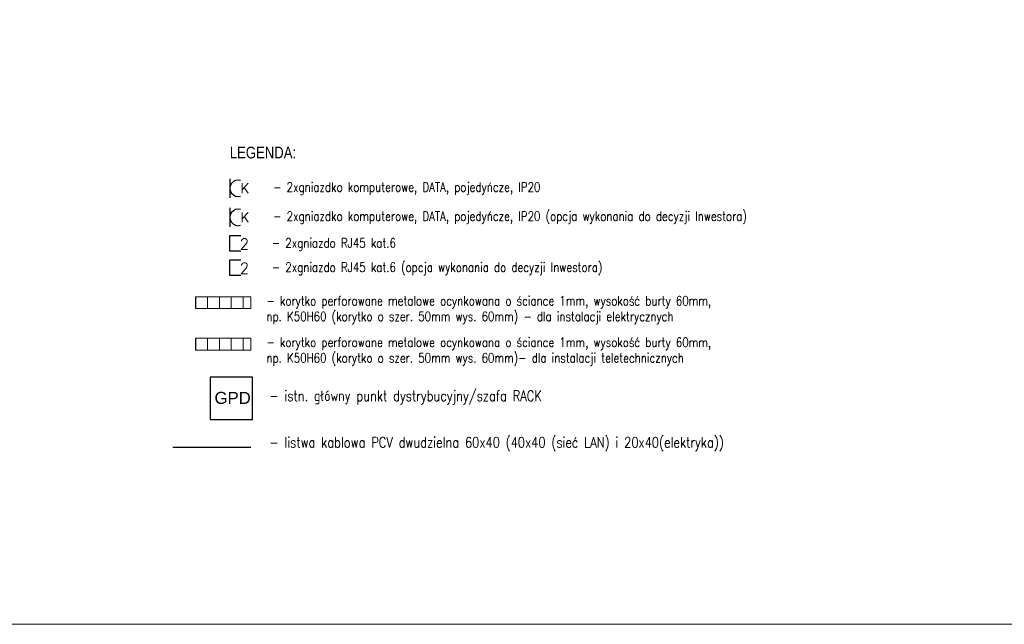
# Model space of a CAD drawing. Header units: millimetres. Extents: x 1468 to 6168, y 2353 to 26545.
# Tile 22 of 29: x 3093 to 4928, y 14285 to 15412. Entities that reach past the tile are written whole.
import ezdxf

# ---------------------------------------------------------------- set-up
doc = ezdxf.new("R2010")
doc.units = ezdxf.units.MM
for name, color, linetype, lineweight in [('E_korytka elektryka', 10, 'Continuous', 0), ('EL_Access_point', 170, 'Continuous', 30), ('EL_GNIAZDKA', 10, 'Continuous', 30), ('EL_GNIAZDKA_TXT', 10, 'Continuous', 25), ('EL_PEL', 170, 'Continuous', 30), ('EL_PEL_TEKST', 170, 'Continuous', 25), ('elektryka', 10, 'Continuous', 30), ('SNW_TXT', 255, 'Continuous', 20)]:
    doc.layers.add(name, color=color, linetype=linetype, lineweight=lineweight)
doc.layers.add('EL_OBRAMOWANIE', color=80, linetype='Continuous', lineweight=0, plot=False)
doc.styles.add('BPLL Arial', font='arial.ttf', dxfattribs={"width": 0.8})
doc.styles.add('ROMANS', font='ROMANS', dxfattribs={"width": 0.7})
doc.styles.get("Standard").update_dxf_attribs({"font": 'arial.ttf'})

msp = doc.modelspace()

# ---------------------------------------------------------------- hatches: boundary and pattern name
at = {"layer": 'E_korytka elektryka'}
h = msp.add_hatch(dxfattribs=at)
h.set_pattern_fill('ANSI31', color=10, scale=176, angle=765, style=0)
h.set_pattern_definition([(90, (7182.913, 24952.068), (-22, 1e-11), [])])
h.paths.add_polyline_path([(3523.6, 14895.3), (3523.6, 14873.3), (3420.6, 14873.3), (3420.6, 14895.3)])
h = msp.add_hatch(dxfattribs=at)
h.set_pattern_fill('ANSI31', color=170, scale=176, angle=765, style=0)
h.set_pattern_definition([(90, (7182.913, 24874.791), (-22, 1e-11), [])])
h.paths.add_polyline_path([(3523.6, 14818), (3523.6, 14796), (3420.6, 14796), (3420.6, 14818)])

# ---------------------------------------------------------------- linework, layer by layer
at = {"layer": 'E_korytka elektryka', "color": 10}
msp.add_lwpolyline([(3523.6, 14895.3), (3523.6, 14873.3), (3420.6, 14873.3), (3420.6, 14895.3)], close=True, dxfattribs=at)
at = {"layer": 'E_korytka elektryka', "color": 170}
msp.add_lwpolyline([(3523.6, 14818), (3523.6, 14796), (3420.6, 14796), (3420.6, 14818)], close=True, dxfattribs=at)
at = {"layer": 'EL_Access_point'}
msp.add_lwpolyline([(3447.5, 14666.8), (3526.3, 14666.8), (3526.3, 14745.6), (3447.5, 14745.6)], close=True, dxfattribs=at)
at = {"layer": 'EL_GNIAZDKA'}
msp.add_line((3484.5, 15115.3), (3484.5, 15079.7), dxfattribs=at)
at = {"layer": 'EL_GNIAZDKA', "color": 212}
msp.add_line((3484.5, 15061.1), (3484.5, 15025.5), dxfattribs=at)
at = {"layer": 'EL_GNIAZDKA'}
msp.add_arc((3499.9, 15097.5), 15.4, 72.6624, 287.3376, dxfattribs=at)
at = {"layer": 'EL_GNIAZDKA', "color": 212}
msp.add_arc((3499.9, 15043.3), 15.4, 72.6624, 287.3376, dxfattribs=at)
at = {"layer": 'EL_OBRAMOWANIE', "color": 1}
msp.add_lwpolyline([(1538.6, 17151.8), (1538.6, 14285.1), (6096, 14285.1), (6096, 17151.8)], close=True, dxfattribs=at)
at = {"layer": 'EL_PEL'}
msp.add_lwpolyline([(3504.9, 14980.3), (3484.5, 14980.3), (3484.5, 15009.7), (3504.9, 15009.7)], dxfattribs=at)
at = {"layer": 'EL_PEL', "color": 130}
msp.add_lwpolyline([(3504.9, 14935.1), (3484.5, 14935.1), (3484.5, 14964.5), (3504.9, 14964.5)], dxfattribs=at)
at = {"layer": 'elektryka', "color": 86}
msp.add_line((3523.3, 14614.6), (3378, 14614.6), dxfattribs=at)

# ---------------------------------------------------------------- texts
at = {"layer": 'EL_Access_point', "insert": (3455.7, 14718.2), "char_height": 22.4, "width": 2984.964, "attachment_point": 1}
msp.add_mtext('{\\fArial|b0|i0|c238|p34;GPD}', dxfattribs=at)
at = {"layer": 'EL_GNIAZDKA_TXT', "style": 'ROMANS'}
msp.add_text('K', height=18.3, dxfattribs=at).set_placement((3504.1, 15088.5))
at = {"layer": 'EL_GNIAZDKA_TXT', "color": 212, "style": 'ROMANS'}
msp.add_text('K', height=18.3, dxfattribs=at).set_placement((3504.1, 15034.3))
at = {"layer": 'EL_PEL_TEKST', "style": 'ROMANS'}
msp.add_text('2', height=20.5, dxfattribs=at).set_placement((3502.6, 14983.4))
at = {"layer": 'EL_PEL_TEKST', "color": 130, "style": 'ROMANS'}
msp.add_text('2', height=20.5, dxfattribs=at).set_placement((3502.6, 14938.2))
at = {"layer": 'elektryka', "insert": (3484.2, 15175.1), "char_height": 21.879, "width": 795.576, "attachment_point": 1, "style": 'BPLL Arial'}
msp.add_mtext('{\\C2;LEGENDA:}', dxfattribs=at)
at = {"layer": 'SNW_TXT', "color": 10, "attachment_point": 1}
for s, insert, char_height, width in [('{\\Fsimplex|c238;\\W0.8;- 2xgniazdko komputerowe, DATA, pojedyńcze, IP20}', (3565.1, 15108.6), 17.486, 695.839), ('{\\Fsimplex|c238;\\W0.8;\\C170;- 2xgniazdo RJ45 kat.6}', (3562.5, 15004.4), 17.486, 2041.995), ('{\\Fsimplex|c238;\\W0.8;- korytko perforowane metalowe ocynkowana o ściance 1mm, wysokość burty 60mm, \\Pnp. K50H60 (korytko o szer. 50mm wys. 60mm) - dla instalacji elektrycznych}', (3552.5, 14896.7), 17.486, 2041.995), ('{\\Fsimplex|c238;\\W0.8;\\C170;- korytko perforowane metalowe ocynkowana o ściance 1mm, wysokość burty 60mm, \\Pnp. K50H60 (korytko o szer. 50mm wys. 60mm)- dla instalacji teletechnicznych}', (3552.5, 14819.4), 17.4859, 2041.995), ('{\\Fsimplex|c238;\\W0.8;\\C170;- istn. główny punkt dystrybucyjny/szafa RACK}', (3557.9, 14720.5), 19.584, 1782.283)]:
    msp.add_mtext(s, dxfattribs=dict(at, insert=insert, char_height=char_height, width=width))
at = {"layer": 'SNW_TXT', "color": 212, "insert": (3565.1, 15054.4), "char_height": 17.4859, "width": 1084.647, "attachment_point": 1}
msp.add_mtext('{\\Fsimplex|c238;\\W0.8;- 2xgniazdko komputerowe, DATA, pojedyńcze, IP20 (opcja wykonania do decyzji Inwestora)}', dxfattribs=at)
at = {"layer": 'SNW_TXT', "color": 130, "insert": (3562.5, 14959.2), "char_height": 17.486, "width": 2041.995, "attachment_point": 1}
msp.add_mtext('{\\Fsimplex|c238;\\W0.8;- 2xgniazdo RJ45 kat.6 (opcja wykonania do decyzji Inwestora)}', dxfattribs=at)
at = {"layer": 'SNW_TXT', "color": 86, "insert": (3557.9, 14634), "char_height": 19.584, "width": 1782.283, "attachment_point": 1}
msp.add_mtext('{\\Fsimplex|c238;\\W0.8;- listwa kablowa PCV dwudzielna 60x40 (40x40 (sieć LAN) i 20x40(elektryka))  }', dxfattribs=at)

doc.saveas('drawing.dxf')
